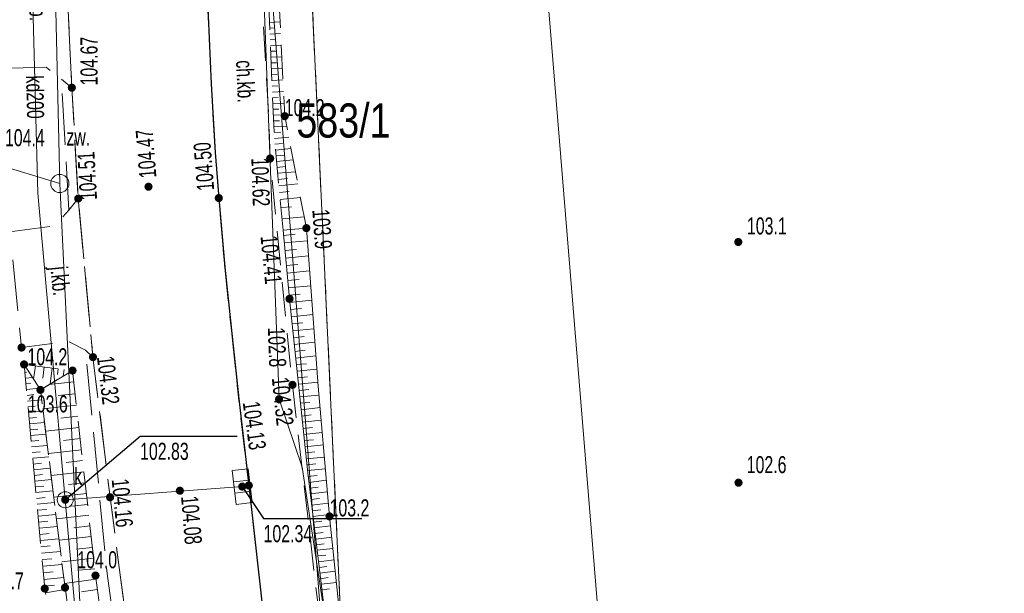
# Model space of a CAD drawing. Header units: inches. Extents: x 6497603 to 6502483, y 5925790 to 5934357.
# Tile 130 of 256: x 6500941 to 6500985, y 5926291 to 5926316. Entities that reach past the tile are written whole.
import ezdxf
from ezdxf.enums import TextEntityAlignment as Align

# ---------------------------------------------------------------- set-up
doc = ezdxf.new("R2010")
doc.units = ezdxf.units.IN
doc.header["$MEASUREMENT"] = 0
for name, pattern in [('1.5_0.75', [2.25, 1.5, -0.75]), ('2.25_0.75', [3, 2.25, -0.75]), ('219-1000', [0, 0]), ('egkk-1000', [3, 2.25, -0.75]), ('egug-1000', [1.5, 0.75, -0.75])]:
    doc.linetypes.add(name, pattern=pattern)
for name, color, linetype in [('000 Inne (niezydentyfikowane)', 7, 'Continuous'), ('202-punkt graniczny', 7, 'Continuous'), ('211-numer działki ewidencyjnej', 7, 'Continuous'), ('217-kontur klasyfikacyjny', 7, 'Continuous'), ('218-kontur użytku gruntowego', 7, 'Continuous'), ('219-działka ewidencyjna', 7, 'Continuous'), ('chodnik', 7, 'Continuous'), ('chodnik-Atr17', 7, 'Continuous'), ('jezdnia', 7, 'Continuous'), ('jezdnia-Atr17', 7, 'Continuous'), ('kratka ściekowa', 7, 'Continuous'), ('krawężnik', 7, 'Continuous'), ('obszar utwardzony', 7, 'Continuous'), ('obszar utwardzony-Atr17', 7, 'Continuous'), ('pikieta naturalna', 7, 'Continuous'), ('pikieta naturalna-Atr2', 7, 'Continuous'), ('pikieta sztuczna', 7, 'Continuous'), ('pikieta sztuczna-Atr2', 7, 'Continuous'), ('przewód kanalizacyjny', 7, 'Continuous'), ('przewód kanalizacyjny-Atr1', 7, 'Continuous'), ('przewód telekomunikacyjny podziemny', 7, 'Continuous'), ('rzędna', 7, 'Continuous'), ('rzędna-Atr2', 7, 'Continuous'), ('rzędna-Atr3', 7, 'Continuous'), ('skarpa nieumocniona', 7, 'Continuous'), ('skarpa umocniona', 7, 'Continuous'), ('studnia kanalizacyjna', 7, 'Continuous'), ('studnia kanalizacyjna-Atr17', 7, 'Continuous')]:
    doc.layers.add(name, color=color, linetype=linetype)
doc.styles.get("Standard").update_dxf_attribs({"font": 'arial.ttf'})

# ---------------------------------------------------------------- blocks, each defined once
blk = doc.blocks.new('202')
at = {"color": 0, "linetype": 'Continuous', "lineweight": 0}
blk.add_circle((0, 0), 0.4, dxfattribs=at)
blk = doc.blocks.new('PW01')
at = {"linetype": 'Continuous', "lineweight": 13}
h = blk.add_hatch(color=0, dxfattribs=at)
edge = h.paths.add_edge_path()
edge.add_arc((0, 0), 0.18, 0, 360)
blk = doc.blocks.new('US15')
at = {"color": 0, "linetype": 'Continuous', "lineweight": 13}
blk.add_circle((0, 0), 0.35, dxfattribs=at)
blk = doc.blocks.new('US05')
at = {"color": 0, "linetype": 'Continuous', "lineweight": 13}
for p, q in [((-0.75, -0.35), (-0.75, 0.35)), ((-0.75, 0.35), (-0.25, 0.35)), ((-0.25, -0.35), (-0.25, 0.35)), ((-0.25, 0.35), (0.25, 0.35)), ((0.25, -0.35), (0.25, 0.35)), ((0.25, 0.35), (0.75, 0.35)), ((0.75, -0.35), (0.75, 0.35)), ((-0.75, -0.35), (-0.25, -0.35)), ((-0.25, -0.35), (0.25, -0.35)), ((0.25, -0.35), (0.75, -0.35))]:
    blk.add_line(p, q, dxfattribs=at)

msp = doc.modelspace()

# ---------------------------------------------------------------- linework, layer by layer
at = {"layer": '000 Inne (niezydentyfikowane)', "color": 7, "linetype": 'Continuous', "lineweight": 18, "flags": 128}
for points in [[(6500952.4, 5926315.93), (6500952.87, 5926315.95)], [(6500952.41, 5926315.68), (6500952.64, 5926315.69)], [(6500952.42, 5926315.42), (6500952.89, 5926315.44)], [(6500952.43, 5926315.17), (6500952.67, 5926315.18)], [(6500952.44, 5926314.91), (6500952.92, 5926314.93)], [(6500952.45, 5926314.66), (6500952.69, 5926314.67)], [(6500952.46, 5926314.4), (6500952.94, 5926314.42)], [(6500952.47, 5926314.15), (6500952.71, 5926314.16)], [(6500952.48, 5926313.89), (6500952.97, 5926313.91)], [(6500952.49, 5926313.64), (6500952.74, 5926313.65)], [(6500952.5, 5926313.38), (6500952.99, 5926313.4)], [(6500952.52, 5926313.13), (6500952.76, 5926313.14)], [(6500952.53, 5926312.87), (6500953.02, 5926312.89)], [(6500952.54, 5926312.62), (6500952.78, 5926312.63)], [(6500952.55, 5926312.36), (6500953.04, 5926312.38)], [(6500952.56, 5926312.11), (6500952.81, 5926312.12)], [(6500952.57, 5926311.85), (6500953.07, 5926311.87)], [(6500952.58, 5926311.6), (6500952.84, 5926311.61)], [(6500952.59, 5926311.34), (6500953.16, 5926311.37)], [(6500952.6, 5926311.09), (6500952.9, 5926311.1)], [(6500952.62, 5926310.83), (6500953.25, 5926310.89)], [(6500952.64, 5926310.58), (6500952.97, 5926310.61)], [(6500952.66, 5926310.32), (6500953.34, 5926310.39)], [(6500952.69, 5926310.07), (6500953.04, 5926310.1)], [(6500952.71, 5926309.82), (6500953.44, 5926309.89)], [(6500952.74, 5926309.56), (6500953.11, 5926309.6)], [(6500952.76, 5926309.3), (6500953.54, 5926309.37)], [(6500952.79, 5926309.03), (6500953.19, 5926309.07)], [(6500952.81, 5926308.75), (6500953.65, 5926308.83)], [(6500952.84, 5926308.45), (6500953.27, 5926308.5)], [(6500952.87, 5926308.14), (6500953.76, 5926308.23)], [(6500952.91, 5926307.79), (6500953.37, 5926307.83)], [(6500952.95, 5926307.3), (6500953.92, 5926307.39)], [(6500941.62, 5926300.8), (6500941.67, 5926300.81)], [(6500942.11, 5926300.84), (6500942.03, 5926300.25)], [(6500942.5, 5926300.79), (6500942.44, 5926300.3)], [(6500942.85, 5926300.74), (6500942.76, 5926300.04)], [(6500943.11, 5926300.71), (6500943.08, 5926300.46)], [(6500943.37, 5926300.68), (6500943.33, 5926300.38)], [(6500941.64, 5926300.55), (6500941.73, 5926300.56)], [(6500941.67, 5926300.3), (6500941.98, 5926300.33)], [(6500943.63, 5926300.64), (6500943.63, 5926300.6)], [(6500941.69, 5926300.05), (6500941.91, 5926300.07)], [(6500941.71, 5926299.79), (6500942.29, 5926299.85)], [(6500943.8, 5926300.13), (6500942.71, 5926300.01)], [(6500941.74, 5926299.54), (6500942.04, 5926299.57)], [(6500941.76, 5926299.29), (6500942.38, 5926299.35)], [(6500943.85, 5926299.61), (6500943.11, 5926299.53)], [(6500941.78, 5926299.04), (6500942.1, 5926299.07)], [(6500943.91, 5926299.11), (6500942.43, 5926298.95)], [(6500941.81, 5926298.79), (6500942.45, 5926298.85)], [(6500941.83, 5926298.54), (6500942.15, 5926298.57)], [(6500943.97, 5926298.62), (6500943.23, 5926298.54)], [(6500941.85, 5926298.29), (6500942.51, 5926298.35)], [(6500941.87, 5926298.03), (6500942.21, 5926298.06)], [(6500944.02, 5926298.13), (6500942.56, 5926297.96)], [(6500941.9, 5926297.78), (6500942.57, 5926297.84)], [(6500944.08, 5926297.64), (6500943.35, 5926297.56)], [(6500941.92, 5926297.53), (6500942.26, 5926297.56)], [(6500941.94, 5926297.28), (6500942.63, 5926297.34)], [(6500941.97, 5926297.03), (6500942.32, 5926297.06)], [(6500941.99, 5926296.78), (6500942.7, 5926296.84)], [(6500944.13, 5926297.15), (6500942.68, 5926296.99)], [(6500942.01, 5926296.52), (6500942.37, 5926296.56)], [(6500942.04, 5926296.27), (6500942.76, 5926296.34)], [(6500944.18, 5926296.67), (6500943.46, 5926296.59)], [(6500942.06, 5926296.02), (6500942.42, 5926296.06)], [(6500944.24, 5926296.18), (6500942.8, 5926296.02)], [(6500942.08, 5926295.77), (6500942.82, 5926295.84)], [(6500942.11, 5926295.52), (6500942.48, 5926295.55)], [(6500944.29, 5926295.7), (6500943.57, 5926295.62)], [(6500942.13, 5926295.27), (6500942.88, 5926295.34)], [(6500942.15, 5926295.01), (6500942.53, 5926295.05)], [(6500944.35, 5926295.22), (6500942.92, 5926295.06)], [(6500942.18, 5926294.76), (6500942.95, 5926294.83)], [(6500944.4, 5926294.75), (6500943.69, 5926294.67)], [(6500942.2, 5926294.5), (6500942.59, 5926294.53)], [(6500942.23, 5926294.23), (6500943.01, 5926294.31)], [(6500944.45, 5926294.27), (6500943.03, 5926294.11)], [(6500942.25, 5926293.97), (6500942.65, 5926294.01)], [(6500942.28, 5926293.7), (6500943.08, 5926293.77)], [(6500944.51, 5926293.8), (6500943.8, 5926293.72)], [(6500942.3, 5926293.43), (6500942.71, 5926293.47)], [(6500944.56, 5926293.33), (6500943.15, 5926293.17)], [(6500942.33, 5926293.16), (6500943.14, 5926293.23)], [(6500942.35, 5926292.88), (6500942.76, 5926292.92)], [(6500944.61, 5926292.86), (6500943.91, 5926292.78)], [(6500942.38, 5926292.6), (6500943.21, 5926292.68)], [(6500942.4, 5926292.32), (6500942.83, 5926292.36)], [(6500942.43, 5926292.03), (6500943.28, 5926292.11)], [(6500944.66, 5926292.39), (6500943.27, 5926292.23)], [(6500942.46, 5926291.74), (6500942.89, 5926291.78)], [(6500944.72, 5926291.92), (6500944.02, 5926291.85)], [(6500942.48, 5926291.45), (6500943.36, 5926291.53)], [(6500942.51, 5926291.16), (6500942.95, 5926291.2)], [(6500944.77, 5926291.46), (6500943.39, 5926291.27)], [(6500942.55, 5926290.86), (6500943.42, 5926291)], [(6500944.83, 5926291), (6500944.14, 5926290.91)]]:
    msp.add_lwpolyline(points, dxfattribs=at)
at = {"layer": '217-kontur klasyfikacyjny', "color": 3, "linetype": 'egkk-1000', "lineweight": 18, "flags": 128}
msp.add_lwpolyline([(6500953.31, 5926337.76), (6500955.64, 5926287.42)], dxfattribs=at)
at = {"layer": '218-kontur użytku gruntowego', "color": 3, "linetype": 'egug-1000', "lineweight": 18, "flags": 128}
msp.add_lwpolyline([(6500953.31, 5926337.76), (6500955.64, 5926287.42)], dxfattribs=at)
at = {"layer": '219-działka ewidencyjna', "color": 3, "linetype": '219-1000', "lineweight": 18, "flags": 128}
for points in [[(6500943.18, 5926308.85), (6500942.51, 5926337.98)], [(6500955.64, 5926287.42), (6500953.31, 5926337.76)], [(6500954.83, 5926287.57), (6500951.81, 5926326.02)], [(6500943.18, 5926308.85), (6500940.43, 5926309.69)], [(6500944.94, 5926272.04), (6500943.18, 5926308.85)]]:
    msp.add_lwpolyline(points, dxfattribs=at)
at = {"layer": 'chodnik', "color": 7, "linetype": '1.5_0.75', "lineweight": 18, "flags": 128}
msp.add_lwpolyline([(6500949.52, 5926328.23), (6500950.36, 5926328.83), (6500951.91, 5926328.89), (6500951.88, 5926327.21), (6500951.81, 5926326.02), (6500951.9, 5926323.94), (6500951.94, 5926319.95), (6500952.12, 5926315.97), (6500952.38, 5926311.46), (6500952.43, 5926309.95), (6500952.71, 5926306.97), (6500953.1, 5926303), (6500953.41, 5926300), (6500953.9, 5926295.77), (6500954.44, 5926291.1), (6500954.95, 5926287.15), (6500955.56, 5926282.59), (6500955.91, 5926280.21), (6500956.36, 5926277.2), (6500956.86, 5926274.3), (6500957.47, 5926271.35), (6500958.32, 5926267.47), (6500958.92, 5926264.97), (6500959.92, 5926261.34), (6500961.44, 5926255.87), (6500962.61, 5926252.01), (6500963.85, 5926247.83), (6500964.8, 5926244.64), (6500966.13, 5926240.59), (6500966.76, 5926238.63), (6500967.81, 5926235.59), (6500968.4, 5926233.98), (6500969.11, 5926232), (6500966.53, 5926232.14), (6500966.14, 5926233.14), (6500965.5, 5926234.96), (6500964.48, 5926237.89), (6500963.34, 5926241.33), (6500962.32, 5926244.49), (6500961.47, 5926247.41), (6500960.33, 5926251.13), (6500959.46, 5926254.06), (6500958.59, 5926257.01), (6500957.79, 5926259.85), (6500957.04, 5926262.72), (6500956.52, 5926264.7), (6500956.06, 5926266.66), (6500955.37, 5926269.55), (6500954.74, 5926272.49), (6500954.41, 5926274.33), (6500954.04, 5926276.46), (6500953.57, 5926279.4), (6500953.13, 5926282.44), (6500952.73, 5926285.4), (6500952.08, 5926290.33), (6500951.49, 5926295.58), (6500951.06, 5926299.26), (6500950.74, 5926302.26), (6500950.43, 5926305.18), (6500950.17, 5926308.21), (6500950.01, 5926310.21), (6500949.84, 5926313.23), (6500949.66, 5926317.23), (6500949.55, 5926319.76), (6500949.47, 5926322.2), (6500949.48, 5926325.22), (6500949.49, 5926327.2)], close=True, dxfattribs=at)
at = {"layer": 'jezdnia', "color": 7, "linetype": '2.25_0.75', "lineweight": 18, "flags": 128}
for points in [[(6500967.52, 5926475.78), (6500970.47, 5926475.3), (6500970.34, 5926474.17), (6500969.68, 5926470.3), (6500969.49, 5926469.27), (6500968.64, 5926464.1), (6500968.02, 5926460.39), (6500966.41, 5926450.57), (6500964.71, 5926440.65), (6500963.12, 5926430.78), (6500961.32, 5926419.97), (6500959.67, 5926410.08), (6500959.52, 5926409.05), (6500958.4, 5926402.16), (6500958.2, 5926401.16), (6500956.52, 5926390.93), (6500955.92, 5926387.39), (6500955.8, 5926386.37), (6500953.89, 5926374.55), (6500953.73, 5926373.46), (6500953.44, 5926371.55), (6500953.08, 5926369.21), (6500952.69, 5926366.58), (6500952.26, 5926363.66), (6500951.98, 5926361.63), (6500951.62, 5926358.68), (6500951.27, 5926355.63), (6500950.83, 5926351.7), (6500950.56, 5926348.7), (6500950.2, 5926344.71), (6500949.87, 5926340.76), (6500949.76, 5926338.7), (6500949.68, 5926335.75), (6500949.64, 5926334.74), (6500949.52, 5926328.23), (6500949.49, 5926327.2), (6500949.48, 5926325.22), (6500949.47, 5926322.2), (6500949.55, 5926319.76), (6500949.66, 5926317.23), (6500949.84, 5926313.23), (6500950.01, 5926310.21), (6500950.17, 5926308.21), (6500950.43, 5926305.18), (6500950.74, 5926302.26), (6500951.06, 5926299.26), (6500951.49, 5926295.58), (6500952.08, 5926290.33), (6500952.73, 5926285.4), (6500953.13, 5926282.44), (6500953.57, 5926279.4), (6500954.04, 5926276.46), (6500954.41, 5926274.33), (6500954.74, 5926272.49), (6500955.37, 5926269.55), (6500956.06, 5926266.66), (6500956.52, 5926264.7), (6500957.04, 5926262.72), (6500957.79, 5926259.85), (6500958.59, 5926257.01), (6500959.46, 5926254.06), (6500960.33, 5926251.13), (6500961.47, 5926247.41), (6500962.32, 5926244.49), (6500963.34, 5926241.33), (6500964.48, 5926237.89), (6500965.5, 5926234.96), (6500966.14, 5926233.14), (6500966.53, 5926232.14), (6500968.88, 5926225.61), (6500969.29, 5926224.6), (6500970.02, 5926222.74), (6500970.38, 5926221.87), (6500971.84, 5926218.15), (6500972.99, 5926215.36), (6500974.13, 5926212.6), (6500975.34, 5926209.86), (6500976.57, 5926207.09), (6500977.79, 5926204.36), (6500979.13, 5926201.69), (6500980.03, 5926199.93), (6500981.16, 5926197.8), (6500982.17, 5926195.97), (6500982.82, 5926194.92), (6500983.5, 5926193.77), (6500984.62, 5926192.1), (6500985.77, 5926190.49), (6500986.98, 5926188.92), (6500988.2, 5926187.36), (6500989.17, 5926186.2), (6500990.87, 5926184.3), (6500992.5, 5926182.51), (6500994.27, 5926180.73), (6500995.76, 5926179.32), (6500997.26, 5926177.93), (6500997.98, 5926177.32), (6500999.49, 5926176), (6501001.04, 5926174.69), (6501002.64, 5926173.48), (6501003.77, 5926172.66), (6501005.08, 5926171.78), (6501006.76, 5926170.76), (6501009.35, 5926169.19), (6501011.02, 5926168.15), (6501012.75, 5926167), (6501015.2, 5926165.27), (6501017.63, 5926163.53), (6501019.23, 5926162.32), (6501020.36, 5926161.31), (6501021.45, 5926160.26), (6501022.54, 5926159.21), (6501023.77, 5926157.9), (6501024.43, 5926157.12), (6501025.28, 5926156.11), (6501026.36, 5926154.87), (6501027.57, 5926153.3), (6501028.15, 5926152.45), (6501028.65, 5926151.68), (6501029.28, 5926150.71), (6501030.17, 5926149.6), (6501030.99, 5926148.6), (6501031.86, 5926147.75), (6501032.71, 5926147), (6501033.36, 5926146.49), (6501034.56, 5926145.76), (6501035.84, 5926145.14), (6501037.14, 5926144.59), (6501038.54, 5926143.97), (6501039.7, 5926143.38), (6501041.25, 5926142.34), (6501042.55, 5926141.23), (6501043.36, 5926140.29), (6501044.15, 5926139.04), (6501044.95, 5926137.68), (6501045.97, 5926135.97), (6501046.76, 5926134.83), (6501047.06, 5926134.43), (6501047.46, 5926133.9), (6501048.29, 5926133.07), (6501049.15, 5926132.29), (6501050.1, 5926131.67), (6501051.14, 5926131.14), (6501052.32, 5926130.71), (6501053.32, 5926130.44), (6501054.33, 5926130.26), (6501054.81, 5926130.11), (6501059.21, 5926129.52), (6501060.24, 5926129.37), (6501062.18, 5926128.95), (6501065.52, 5926128.17), (6501067.51, 5926127.68), (6501067.94, 5926127.56), (6501072.36, 5926126.36), (6501076.16, 5926125.39), (6501077, 5926125.24), (6501079.93, 5926124.73), (6501091.81, 5926122.96), (6501106.86, 5926120.63), (6501107.86, 5926120.45), (6501114.26, 5926119.46), (6501115.28, 5926119.31), (6501129.17, 5926117.14), (6501141.73, 5926115.29), (6501155.8, 5926113.1), (6501156.84, 5926112.94), (6501163.71, 5926111.96), (6501164.73, 5926111.81), (6501169.7, 5926111.07), (6501186.02, 5926108.73), (6501187.04, 5926108.57), (6501197.9, 5926107.02), (6501198.93, 5926106.86), (6501209.44, 5926105.01), (6501213.12, 5926104.73), (6501214.13, 5926104.59), (6501218.06, 5926103.95), (6501219.09, 5926103.82), (6501225, 5926102.98), (6501226.03, 5926103), (6501226.9, 5926103.16), (6501227.59, 5926103.32), (6501228.34, 5926103.71), (6501228.93, 5926104.14), (6501229.4, 5926105.03), (6501229.75, 5926106.03), (6501230.03, 5926107.51), (6501230.13, 5926108.51), (6501230.41, 5926111.43), (6501235.51, 5926111.16), (6501235.42, 5926108.23), (6501235.48, 5926107.23), (6501235.64, 5926106.46), (6501236.12, 5926105.41), (6501236.84, 5926104.54), (6501237.77, 5926103.89), (6501238.91, 5926103.49), (6501240.04, 5926103.43), (6501241.16, 5926103.54), (6501242.17, 5926103.85), (6501243.16, 5926104.12), (6501253.15, 5926106.97), (6501253.23, 5926106.89), (6501254.28, 5926103.94), (6501255.15, 5926100.97), (6501254.99, 5926100.67), (6501253.62, 5926100.28), (6501252.65, 5926100), (6501249.77, 5926099.21), (6501248.73, 5926098.94), (6501244.96, 5926097.81), (6501243.92, 5926097.57), (6501242.05, 5926097.03), (6501240.92, 5926096.64), (6501239.24, 5926095.9), (6501238.04, 5926095.27), (6501237.2, 5926094.68), (6501236.35, 5926093.84), (6501235.38, 5926092.95), (6501234.5, 5926091.83), (6501233.74, 5926090.74), (6501233.24, 5926089.73), (6501232.77, 5926088.7), (6501232.51, 5926087.65), (6501232.15, 5926085.66), (6501231.07, 5926079.74), (6501230.21, 5926075.13), (6501227.92, 5926063.04), (6501227.8, 5926062.48), (6501227.76, 5926061.73), (6501227.77, 5926061.08), (6501227.88, 5926060.39), (6501228.08, 5926059.83), (6501228.38, 5926059.33), (6501228.85, 5926058.88), (6501229.59, 5926058.46), (6501230.48, 5926058.18), (6501231.24, 5926057.98), (6501236.18, 5926057.48), (6501247.14, 5926056.54), (6501247.78, 5926056.32), (6501247.32, 5926053.12), (6501247.25, 5926050.18), (6501240.84, 5926050.54), (6501235.01, 5926051.15), (6501232.93, 5926051.11), (6501231.58, 5926051.14), (6501230.74, 5926051.16), (6501229.93, 5926051.11), (6501229.08, 5926050.94), (6501228.33, 5926050.61), (6501227.56, 5926049.99), (6501227.03, 5926049.46), (6501226.57, 5926048.76), (6501226.26, 5926048.04), (6501226.07, 5926047), (6501224.9, 5926038.07), (6501224.76, 5926037.04), (6501223.95, 5926030.65), (6501223.78, 5926029.64), (6501222.8, 5926021.69), (6501222.62, 5926020.67), (6501221.85, 5926014.28), (6501221.72, 5926013.21), (6501220.01, 5926001.35), (6501219.92, 5926000.35), (6501218.92, 5925993.96), (6501218.73, 5925992.94), (6501217.59, 5925985.53), (6501217.19, 5925983.25), (6501216.34, 5925978.62), (6501216.11, 5925977.64), (6501215.34, 5925973.74), (6501215.12, 5925972.71), (6501214.1, 5925967.79), (6501212.17, 5925958.57), (6501211.6, 5925955.9), (6501210.39, 5925950.18), (6501210.15, 5925949.2), (6501208.72, 5925942.4), (6501208.51, 5925941.33), (6501206.97, 5925934), (6501206.1, 5925929.6), (6501205.96, 5925928.62), (6501203.95, 5925916.84), (6501200.99, 5925899.07), (6501197.27, 5925877.8), (6501197.19, 5925877.04), (6501197.19, 5925876.24), (6501197.31, 5925875.07), (6501197.66, 5925873.98), (6501197.97, 5925873.22), (6501198.63, 5925872.3), (6501199.23, 5925871.72), (6501199.74, 5925871.37), (6501200.42, 5925871.01), (6501201.38, 5925870.71), (6501202.44, 5925870.55), (6501201.55, 5925864.88), (6501201.24, 5925864.89), (6501200.2, 5925864.97), (6501198.98, 5925864.81), (6501197.51, 5925864.23), (6501196.67, 5925863.67), (6501195.78, 5925862.79), (6501195.34, 5925862.22), (6501195.05, 5925861.84), (6501194.69, 5925861.34), (6501194.31, 5925860.58), (6501193.88, 5925859.32), (6501193.66, 5925858.13), (6501191.37, 5925844.58), (6501188.63, 5925845.69), (6501186.06, 5925846.29), (6501188.34, 5925859.28), (6501189.55, 5925865.75), (6501190.19, 5925869.41), (6501190.72, 5925872.53), (6501192, 5925879.57), (6501195.3, 5925899.15), (6501198.39, 5925917.25), (6501200.06, 5925927.91), (6501200.49, 5925930.37), (6501201.43, 5925935.3), (6501202.26, 5925939.27), (6501205.89, 5925956.67), (6501206.71, 5925960.26), (6501209.44, 5925973.27), (6501210.33, 5925977.62), (6501211, 5925981.11), (6501211.51, 5925984.07), (6501211.73, 5925985.08), (6501212.62, 5925991.03), (6501213.62, 5925996.92), (6501213.83, 5925997.96), (6501214.76, 5926004.82), (6501214.89, 5926005.86), (6501216.15, 5926014.76), (6501216.28, 5926015.75), (6501217.09, 5926022.16), (6501217.19, 5926023.22), (6501218.27, 5926030.95), (6501221.29, 5926054.94), (6501221.42, 5926055.98), (6501222.24, 5926062.4), (6501222.34, 5926063.44), (6501224.16, 5926076.33), (6501224.9, 5926081.72), (6501225.66, 5926087.21), (6501225.76, 5926088.39), (6501225.79, 5926089.57), (6501225.74, 5926090.79), (6501225.65, 5926091.85), (6501225.41, 5926093.04), (6501225.02, 5926094.16), (6501224.47, 5926095.07), (6501223.68, 5926095.94), (6501222.87, 5926096.5), (6501222, 5926096.87), (6501221.03, 5926097.17), (6501220.05, 5926097.37), (6501218.15, 5926097.65), (6501217.08, 5926097.83), (6501213.18, 5926098.37), (6501212.16, 5926098.52), (6501210.21, 5926098.79), (6501209.19, 5926099), (6501203.73, 5926099.73), (6501202.71, 5926099.87), (6501199.75, 5926100.28), (6501198.75, 5926100.43), (6501192.84, 5926101.32), (6501191.84, 5926101.46), (6501178.52, 5926103.46), (6501168.08, 5926104.92), (6501167.07, 5926105.07), (6501161.11, 5926105.95), (6501160.15, 5926106.11), (6501141.22, 5926108.96), (6501128.91, 5926110.87), (6501107.19, 5926114.24), (6501091.02, 5926116.76), (6501087.03, 5926117.36), (6501085.63, 5926117.57), (6501084.66, 5926117.74), (6501082.7, 5926117.91), (6501080.66, 5926118.01), (6501077.67, 5926118.12), (6501076.66, 5926118.16), (6501075.65, 5926118.1), (6501074.96, 5926118.04), (6501074.24, 5926117.87), (6501073.45, 5926117.58), (6501072.83, 5926117.24), (6501072.24, 5926116.73), (6501071.92, 5926116.36), (6501071.6, 5926115.95), (6501071.13, 5926115.07), (6501070.2, 5926112.15), (6501069.14, 5926109.35), (6501065.67, 5926107.67), (6501060.98, 5926105.37), (6501056.17, 5926102.92), (6501047.77, 5926098.64), (6501039.02, 5926094.25), (6501035.19, 5926092.32), (6501033.38, 5926091.57), (6501031.9, 5926091.17), (6501030.72, 5926091), (6501029.45, 5926090.96), (6501027.96, 5926091.09), (6501026.37, 5926091.21), (6501025.08, 5926091.02), (6501023.8, 5926090.63), (6501022.54, 5926089.24), (6501020.92, 5926087.38), (6501018.93, 5926085.36), (6501016.88, 5926083.52), (6501014.11, 5926081.3), (6501011.15, 5926079.19), (6501008.09, 5926077.35), (6501004.66, 5926075.72), (6501000.14, 5926073.66), (6500996.05, 5926071.78), (6500991.19, 5926069.54), (6500987.22, 5926067.8), (6500985.88, 5926070.25), (6500984.5, 5926072.54), (6500990.81, 5926076.24), (6500997.85, 5926080.69), (6501004.96, 5926085.16), (6501007.77, 5926086.97), (6501009.89, 5926088.54), (6501012.32, 5926090.44), (6501014.72, 5926092.81), (6501016.4, 5926095.01), (6501018.1, 5926097.7), (6501019.49, 5926099.95), (6501021.13, 5926103.12), (6501021.79, 5926104.63), (6501021.73, 5926104.89), (6501022.4, 5926106.7), (6501022.77, 5926107.65), (6501022.96, 5926108.66), (6501023.19, 5926109.6), (6501023.35, 5926110.74), (6501023.42, 5926111.89), (6501023.37, 5926112.99), (6501023.17, 5926114.21), (6501022.81, 5926115.94), (6501022.34, 5926117.28), (6501021.93, 5926118.41), (6501021.38, 5926119.39), (6501020.82, 5926120.06), (6501020.31, 5926120.58), (6501019.37, 5926121.14), (6501018.64, 5926121.59), (6501017.79, 5926122.01), (6501016.87, 5926122.36), (6501016.07, 5926122.61), (6501015.13, 5926122.79), (6501014.32, 5926122.89), (6501013.3, 5926122.96), (6501011.3, 5926123.02), (6501010.28, 5926123.07), (6501008.82, 5926123.15), (6501007.35, 5926123.27), (6501006.78, 5926123.46), (6501004.62, 5926123.76), (6501002.02, 5926124.18), (6501000.54, 5926124.46), (6500997.95, 5926125.21), (6500994.57, 5926126.41), (6500989.34, 5926128.79), (6500983.15, 5926131.79), (6500980.24, 5926133), (6500976.92, 5926134.27), (6500973.27, 5926135.38), (6500969.21, 5926136.46), (6500966.14, 5926137.16), (6500962.38, 5926137.84), (6500956.83, 5926138.72), (6500951.6, 5926139.58), (6500948.09, 5926140.28), (6500941.13, 5926141.59), (6500936.68, 5926142.36), (6500936.26, 5926142.38), (6500936.91, 5926144.94), (6500937.28, 5926147.22), (6500938.48, 5926147.26), (6500944.87, 5926146.1), (6500952.28, 5926144.84), (6500952.45, 5926144.94), (6500957.36, 5926144.12), (6500958.42, 5926144.02), (6500960.33, 5926143.82), (6500961.34, 5926143.73), (6500962.4, 5926143.7), (6500964.35, 5926143.61), (6500966.38, 5926143.52), (6500968.34, 5926143.33), (6500970.37, 5926142.99), (6500972.16, 5926142.64), (6500975.22, 5926141.96), (6500978.14, 5926141.2), (6500980.07, 5926140.59), (6500984.84, 5926139.11), (6500988.6, 5926137.98), (6500991.96, 5926137.02), (6500993.89, 5926136.41), (6500996.3, 5926135.75), (6500998.23, 5926135.25), (6500999.76, 5926134.9), (6501002.22, 5926134.43), (6501003.59, 5926134.13), (6501004.64, 5926133.95), (6501005.57, 5926133.82), (6501006.54, 5926133.72), (6501007.41, 5926133.65), (6501008.58, 5926133.66), (6501009.4, 5926133.71), (6501010.99, 5926133.99), (6501012.51, 5926134.33), (6501013.46, 5926134.67), (6501014.17, 5926134.95), (6501015.06, 5926135.45), (6501015.72, 5926135.84), (6501016.55, 5926136.42), (6501017.28, 5926137.05), (6501017.97, 5926137.76), (6501018.59, 5926138.35), (6501019.09, 5926139.31), (6501019.34, 5926140.2), (6501019.48, 5926141.24), (6501019.5, 5926142.22), (6501019.53, 5926143.17), (6501019.42, 5926144.33), (6501019.23, 5926145.48), (6501018.9, 5926146.66), (6501018.59, 5926147.63), (6501018.18, 5926148.39), (6501017.57, 5926149.31), (6501017.02, 5926149.96), (6501016.24, 5926150.87), (6501015.1, 5926152.17), (6501013.64, 5926153.83), (6501013.57, 5926154), (6501012.46, 5926155.3), (6501009.41, 5926158.38), (6501006.55, 5926161.1), (6501003.79, 5926163.84), (6501000.27, 5926167.22), (6500997.75, 5926169.48), (6500994.93, 5926171.9), (6500993.22, 5926173.37), (6500990.08, 5926176.36), (6500986.16, 5926180.45), (6500984.36, 5926182.53), (6500983.92, 5926182.88), (6500982.09, 5926185.15), (6500980.83, 5926186.8), (6500979.72, 5926188.4), (6500979.64, 5926188.64), (6500977.9, 5926191.3), (6500976.68, 5926193.39), (6500974.4, 5926197.5), (6500971.6, 5926203.33), (6500970.2, 5926206.34), (6500968.02, 5926211.54), (6500966.1, 5926216.13), (6500964.42, 5926220.5), (6500963.39, 5926223.18), (6500962.78, 5926224.79), (6500960.85, 5926229.86), (6500958.92, 5926235.34), (6500957.26, 5926240.34), (6500955.77, 5926245.22), (6500954.5, 5926249.48), (6500953.02, 5926254.47), (6500951.16, 5926261.1), (6500950.63, 5926263.22), (6500949.44, 5926268.23), (6500948.4, 5926273.5), (6500947.44, 5926279.19), (6500946.72, 5926284.52), (6500945.98, 5926290.57), (6500945.39, 5926295.06), (6500944.64, 5926301.22), (6500943.99, 5926308.19), (6500943.71, 5926313.06), (6500943.38, 5926320.02), (6500943.36, 5926324.68), (6500943.39, 5926329.54), (6500943.52, 5926335.16), (6500943.63, 5926336.77), (6500943.87, 5926342.09), (6500944.45, 5926348.6), (6500944.89, 5926353.17), (6500945.31, 5926356.92), (6500946, 5926362.7), (6500946.75, 5926367.77), (6500946.9, 5926369.53), (6500947.97, 5926376.36), (6500948.58, 5926379.99), (6500949.87, 5926387.54), (6500950.36, 5926390.87), (6500950.58, 5926392.97), (6500951.07, 5926399.96), (6500951.2, 5926400.17), (6500951.56, 5926405.22), (6500951.74, 5926408.6), (6500951.86, 5926412.25), (6500952.04, 5926414.31), (6500952.81, 5926417.99), (6500953.87, 5926422.25), (6500955.38, 5926427.84), (6500956.84, 5926433.28), (6500957.79, 5926436.87), (6500958.47, 5926439.89), (6500959.31, 5926444.93), (6500960.75, 5926453.89), (6500962.75, 5926465.71), (6500964.63, 5926476.24)], [(6500939.94, 5926318.96), (6500942.38, 5926319.07), (6500942.98, 5926319.66), (6500943.38, 5926320.02), (6500943.71, 5926313.06), (6500943.25, 5926313.43), (6500942.58, 5926313.96), (6500940.14, 5926313.89)], [(6500943.99, 5926308.19), (6500944.64, 5926301.22), (6500944.31, 5926301.53), (6500943.56, 5926301.91), (6500941.5, 5926301.64), (6500940.99, 5926306.72), (6500942.98, 5926306.99), (6500943.58, 5926307.68)]]:
    msp.add_lwpolyline(points, close=True, dxfattribs=at)
at = {"layer": 'krawężnik', "color": 7, "linetype": 'Continuous', "lineweight": 25, "flags": 128}
msp.add_lwpolyline([(6500949.66, 5926317.23), (6500949.84, 5926313.23), (6500950.01, 5926310.21), (6500950.17, 5926308.21), (6500950.43, 5926305.18), (6500950.74, 5926302.26), (6500951.06, 5926299.26), (6500951.49, 5926295.58), (6500952.08, 5926290.33), (6500952.73, 5926285.4), (6500953.13, 5926282.44), (6500953.57, 5926279.4), (6500954.04, 5926276.46), (6500954.41, 5926274.33), (6500954.74, 5926272.49), (6500955.37, 5926269.55), (6500956.06, 5926266.66), (6500956.52, 5926264.7), (6500957.04, 5926262.72), (6500957.79, 5926259.85)], dxfattribs=at)
at = {"layer": 'obszar utwardzony', "color": 7, "linetype": '2.25_0.75', "lineweight": 18, "flags": 128}
for points in [[(6500943.25, 5926313.43), (6500943.71, 5926313.06), (6500943.99, 5926308.19), (6500943.58, 5926307.68)], [(6500944.31, 5926301.53), (6500944.64, 5926301.22), (6500945.39, 5926295.06), (6500945.98, 5926290.57), (6500946.72, 5926284.52), (6500947.44, 5926279.19), (6500948.4, 5926273.5), (6500949.44, 5926268.23), (6500950.63, 5926263.22), (6500951.16, 5926261.1), (6500953.02, 5926254.47), (6500954.5, 5926249.48), (6500955.77, 5926245.22), (6500957.26, 5926240.34), (6500958.92, 5926235.34), (6500960.85, 5926229.86), (6500962.78, 5926224.79), (6500963.39, 5926223.18), (6500964.42, 5926220.5), (6500966.1, 5926216.13), (6500968.02, 5926211.54), (6500970.2, 5926206.34), (6500971.6, 5926203.33), (6500974.4, 5926197.5), (6500976.68, 5926193.39), (6500977.9, 5926191.3), (6500979.64, 5926188.64), (6500979.72, 5926188.4), (6500979.57, 5926187.95), (6500975.57, 5926194.39), (6500972.5, 5926200.33), (6500968.9, 5926208.08), (6500965.95, 5926215.37), (6500962.84, 5926223.25), (6500959.52, 5926232.26), (6500955.66, 5926243.92), (6500951.63, 5926257.63), (6500948.85, 5926268.96), (6500947.07, 5926278.7), (6500945.26, 5926291.71)]]:
    msp.add_lwpolyline(points, close=True, dxfattribs=at)
at = {"layer": 'przewód kanalizacyjny', "color": 34, "linetype": 'Continuous', "lineweight": 18, "flags": 128}
for points in [[(6500941.79, 5926339.13), (6500941.64, 5926330.02), (6500942.21, 5926308.42), (6500943.42, 5926294.95)], [(6500951.2, 5926295.53), (6500943.42, 5926294.95)], [(6500943.42, 5926294.95), (6500944.45, 5926283.43), (6500946.46, 5926272.11), (6500949.68, 5926259.37), (6500952.77, 5926248.13)]]:
    msp.add_lwpolyline(points, dxfattribs=at)
at = {"layer": 'przewód telekomunikacyjny podziemny', "color": 30, "linetype": 'Continuous', "lineweight": 18, "flags": 128}
for points in [[(6500981.59, 5926441.29), (6500972.21, 5926403.46), (6500971.6, 5926398.24), (6500967.22, 5926373.97), (6500964.87, 5926352.14), (6500964.01, 5926324.69), (6500966.82, 5926290.3), (6500969.69, 5926271.76), (6500988.98, 5926227.78), (6500995.03, 5926212.09), (6501018.61, 5926173.87), (6501046.87, 5926147.87), (6501065.95, 5926135.56), (6501101.3, 5926126.31), (6501128.92, 5926119.03), (6501135.95, 5926116.74), (6501157.85, 5926113.42), (6501180.44, 5926110.09), (6501188.62, 5926109.56), (6501188.67, 5926109.35)], [(6500964.2, 5926424.48), (6500961.05, 5926407.01), (6500957.04, 5926381.34), (6500952.59, 5926354.03), (6500951.25, 5926342.23), (6500952.24, 5926334.23), (6500952.04, 5926320.21), (6500952.82, 5926299.37), (6500953.83, 5926296.39), (6500956.7, 5926277.57), (6500960.25, 5926258.95)]]:
    msp.add_lwpolyline(points, dxfattribs=at)
at = {"layer": 'rzędna-Atr2', "color": 7, "flags": 128}
for points in [[(6500943.42, 5926294.95), (6500946.71, 5926297.75), (6500950.985, 5926297.75)], [(6500951.2, 5926295.53), (6500952.14, 5926294.13), (6500956.463, 5926294.13)]]:
    msp.add_lwpolyline(points, dxfattribs=at)
at = {"layer": 'skarpa nieumocniona', "color": 7, "linetype": '1.5_0.75', "lineweight": 18, "flags": 128}
for points in [[(6500953.45, 5926350.66), (6500953.79, 5926350.52), (6500953.38, 5926346.5), (6500952.82, 5926335.91), (6500952.43, 5926324.89), (6500953.07, 5926311.81), (6500954.02, 5926306.89), (6500953, 5926306.8), (6500952.61, 5926310.89), (6500952.38, 5926316.32), (6500952.15, 5926322.19), (6500952.13, 5926327.41), (6500952.33, 5926334.61), (6500952.57, 5926340.81), (6500953.09, 5926346.77)], [(6500953.45, 5926350.66), (6500953.79, 5926350.52), (6500953.38, 5926346.5), (6500952.82, 5926335.91), (6500952.43, 5926324.89), (6500953.07, 5926311.81), (6500954.02, 5926306.89), (6500953, 5926306.8), (6500952.61, 5926310.89), (6500952.38, 5926316.32), (6500952.15, 5926322.19), (6500952.13, 5926327.41), (6500952.33, 5926334.61), (6500952.57, 5926340.81), (6500953.09, 5926346.77)], [(6500941.61, 5926300.9), (6500943.74, 5926300.63), (6500942.33, 5926299.78)], [(6500941.61, 5926300.9), (6500943.74, 5926300.63), (6500942.33, 5926299.78)], [(6500941.61, 5926300.9), (6500942.33, 5926299.78), (6500943.41, 5926291.09), (6500945.29, 5926278.65), (6500947.19, 5926268.54), (6500949.96, 5926257.29), (6500953.98, 5926243.16), (6500957.64, 5926231.86), (6500961.24, 5926222.42), (6500964.36, 5926214.75), (6500967.44, 5926207.08), (6500970.81, 5926199.61), (6500974.03, 5926193.41), (6500976.99, 5926188.18), (6500977.42, 5926186.34), (6500973.06, 5926193.14), (6500969.83, 5926199.13), (6500966.36, 5926206.53), (6500963.28, 5926214.33), (6500960.11, 5926222.24), (6500956.49, 5926231.65), (6500953.03, 5926242.6), (6500948.9, 5926257.01), (6500946.19, 5926268.21), (6500944.41, 5926278.59), (6500942.52, 5926291.05)], [(6500941.61, 5926300.9), (6500942.33, 5926299.78), (6500943.41, 5926291.09), (6500945.29, 5926278.65), (6500947.19, 5926268.54), (6500949.96, 5926257.29), (6500953.98, 5926243.16), (6500957.64, 5926231.86), (6500961.24, 5926222.42), (6500964.36, 5926214.75), (6500967.44, 5926207.08), (6500970.81, 5926199.61), (6500974.03, 5926193.41), (6500976.99, 5926188.18), (6500977.42, 5926186.34), (6500973.06, 5926193.14), (6500969.83, 5926199.13), (6500966.36, 5926206.53), (6500963.28, 5926214.33), (6500960.11, 5926222.24), (6500956.49, 5926231.65), (6500953.03, 5926242.6), (6500948.9, 5926257.01), (6500946.19, 5926268.21), (6500944.41, 5926278.59), (6500942.52, 5926291.05)], [(6500976.99, 5926188.18), (6500974.03, 5926193.41), (6500970.81, 5926199.61), (6500967.44, 5926207.08), (6500964.36, 5926214.75), (6500961.24, 5926222.42), (6500957.64, 5926231.86), (6500953.98, 5926243.16), (6500949.96, 5926257.29), (6500947.19, 5926268.54), (6500945.29, 5926278.65), (6500943.41, 5926291.09), (6500942.33, 5926299.78), (6500943.74, 5926300.63), (6500944.75, 5926291.62), (6500946.49, 5926278.62), (6500948.33, 5926268.89), (6500951.09, 5926257.57), (6500955.16, 5926243.71), (6500959.05, 5926232.11), (6500962.39, 5926223.09), (6500965.46, 5926215.1), (6500968.53, 5926207.93), (6500972.1, 5926200.11), (6500975.18, 5926194.15), (6500978.97, 5926187.58)], [(6500976.99, 5926188.18), (6500974.03, 5926193.41), (6500970.81, 5926199.61), (6500967.44, 5926207.08), (6500964.36, 5926214.75), (6500961.24, 5926222.42), (6500957.64, 5926231.86), (6500953.98, 5926243.16), (6500949.96, 5926257.29), (6500947.19, 5926268.54), (6500945.29, 5926278.65), (6500943.41, 5926291.09), (6500942.33, 5926299.78), (6500943.74, 5926300.63), (6500944.75, 5926291.62), (6500946.49, 5926278.62), (6500948.33, 5926268.89), (6500951.09, 5926257.57), (6500955.16, 5926243.71), (6500959.05, 5926232.11), (6500962.39, 5926223.09), (6500965.46, 5926215.1), (6500968.53, 5926207.93), (6500972.1, 5926200.11), (6500975.18, 5926194.15), (6500978.97, 5926187.58)]]:
    msp.add_lwpolyline(points, close=True, dxfattribs=at)
at = {"layer": 'skarpa umocniona', "color": 7, "linetype": 'Continuous', "lineweight": 18, "flags": 128}
msp.add_lwpolyline([(6500953, 5926306.8), (6500954.02, 5926306.89), (6500954.54, 5926299.94), (6500955.04, 5926294.22), (6500955.88, 5926286.18), (6500956.79, 5926280.86), (6500957.8, 5926274.7), (6500959.63, 5926266.54), (6500961.3, 5926259.69), (6500963.32, 5926253.6), (6500965.71, 5926245.93), (6500967.8, 5926239.32), (6500968.9, 5926236.01), (6500968.07, 5926235.74), (6500966.81, 5926239.51), (6500964.7, 5926245.95), (6500961.83, 5926255.48), (6500959.58, 5926263.5), (6500957.74, 5926271.2), (6500956.99, 5926275.1), (6500956.11, 5926280.63), (6500955.23, 5926286.65), (6500954.08, 5926296.14), (6500953.28, 5926303.78)], close=True, dxfattribs=at)
msp.add_lwpolyline([(6500953, 5926306.8), (6500954.02, 5926306.89), (6500954.54, 5926299.94), (6500955.04, 5926294.22), (6500955.88, 5926286.18), (6500956.79, 5926280.86), (6500957.8, 5926274.7), (6500959.63, 5926266.54), (6500961.3, 5926259.69), (6500963.32, 5926253.6), (6500965.71, 5926245.93), (6500967.8, 5926239.32), (6500968.9, 5926236.01), (6500968.07, 5926235.74), (6500966.81, 5926239.51), (6500964.7, 5926245.95), (6500961.83, 5926255.48), (6500959.58, 5926263.5), (6500957.74, 5926271.2), (6500956.99, 5926275.1), (6500956.11, 5926280.63), (6500955.23, 5926286.65), (6500954.08, 5926296.14), (6500953.28, 5926303.78)], close=True, dxfattribs=at)
for points in [[(6500953.02, 5926306.57), (6500953.53, 5926306.62)], [(6500953.05, 5926306.24), (6500954.06, 5926306.33)], [(6500953.08, 5926305.9), (6500953.58, 5926305.95)], [(6500953.11, 5926305.57), (6500954.11, 5926305.67)], [(6500953.14, 5926305.24), (6500953.64, 5926305.29)], [(6500953.17, 5926304.91), (6500954.16, 5926305.01)], [(6500953.21, 5926304.59), (6500953.7, 5926304.63)], [(6500953.24, 5926304.26), (6500954.21, 5926304.35)], [(6500953.26, 5926303.94), (6500953.75, 5926303.99)], [(6500953.3, 5926303.62), (6500954.26, 5926303.72)], [(6500953.33, 5926303.31), (6500953.81, 5926303.36)], [(6500953.36, 5926302.99), (6500954.3, 5926303.09)], [(6500953.39, 5926302.68), (6500953.86, 5926302.73)], [(6500953.43, 5926302.38), (6500954.35, 5926302.47)], [(6500953.46, 5926302.07), (6500953.92, 5926302.12)], [(6500953.49, 5926301.77), (6500954.4, 5926301.87)], [(6500953.52, 5926301.47), (6500953.97, 5926301.52)], [(6500953.55, 5926301.18), (6500954.44, 5926301.27)], [(6500953.58, 5926300.89), (6500954.02, 5926300.93)], [(6500953.61, 5926300.6), (6500954.48, 5926300.69)], [(6500953.64, 5926300.31), (6500954.07, 5926300.36)], [(6500953.67, 5926300.03), (6500954.53, 5926300.12)], [(6500953.7, 5926299.75), (6500954.13, 5926299.79)], [(6500953.73, 5926299.47), (6500954.57, 5926299.55)], [(6500953.76, 5926299.19), (6500954.18, 5926299.23)], [(6500953.79, 5926298.91), (6500954.62, 5926299)], [(6500953.82, 5926298.63), (6500954.23, 5926298.68)], [(6500953.85, 5926298.36), (6500954.67, 5926298.45)], [(6500953.88, 5926298.09), (6500954.29, 5926298.13)], [(6500953.9, 5926297.82), (6500954.72, 5926297.9)], [(6500953.93, 5926297.55), (6500954.34, 5926297.59)], [(6500953.96, 5926297.28), (6500954.77, 5926297.37)], [(6500953.99, 5926297.02), (6500954.39, 5926297.06)], [(6500954.02, 5926296.75), (6500954.81, 5926296.83)], [(6500954.04, 5926296.49), (6500954.44, 5926296.53)], [(6500954.07, 5926296.23), (6500954.86, 5926296.31)], [(6500954.1, 5926295.97), (6500954.49, 5926296.01)], [(6500954.13, 5926295.71), (6500954.9, 5926295.81)], [(6500954.16, 5926295.46), (6500954.54, 5926295.51)], [(6500954.19, 5926295.21), (6500954.95, 5926295.3)], [(6500954.22, 5926294.96), (6500954.6, 5926295.01)], [(6500954.25, 5926294.71), (6500954.99, 5926294.8)], [(6500954.28, 5926294.46), (6500954.65, 5926294.51)], [(6500954.31, 5926294.22), (6500955.03, 5926294.3)], [(6500954.34, 5926293.97), (6500954.7, 5926294.01)], [(6500954.37, 5926293.72), (6500955.08, 5926293.81)], [(6500954.4, 5926293.47), (6500954.76, 5926293.51)], [(6500954.43, 5926293.22), (6500955.14, 5926293.31)], [(6500954.46, 5926292.97), (6500954.81, 5926293.02)], [(6500954.49, 5926292.73), (6500955.19, 5926292.81)], [(6500954.52, 5926292.48), (6500954.87, 5926292.52)], [(6500954.55, 5926292.23), (6500955.24, 5926292.31)], [(6500954.58, 5926291.98), (6500954.92, 5926292.02)], [(6500954.61, 5926291.73), (6500955.29, 5926291.82)], [(6500954.64, 5926291.48), (6500954.98, 5926291.53)], [(6500954.67, 5926291.24), (6500955.34, 5926291.32)], [(6500954.7, 5926290.99), (6500955.04, 5926291.03)]]:
    msp.add_lwpolyline(points, dxfattribs=at)

# ---------------------------------------------------------------- block references
at = {"layer": '202-punkt graniczny', "color": 7, "linetype": 'Continuous', "lineweight": 18}
msp.add_blockref('202', (6500943.18, 5926308.85), dxfattribs=at)
at = {"layer": 'kratka ściekowa', "color": 34, "linetype": 'Continuous', "lineweight": 18, "rotation": 276.709}
msp.add_blockref('US05', (6500951.2, 5926295.53), dxfattribs=at)
at = {"layer": 'pikieta naturalna', "color": 7, "linetype": 'Continuous', "lineweight": 13}
for p in [(6500953.07, 5926311.81), (6500954.02, 5926306.89), (6500973.01, 5926306.28), (6500941.61, 5926300.9), (6500943.74, 5926300.63), (6500942.33, 5926299.78), (6500973.02, 5926295.7), (6500955.04, 5926294.22), (6500944.75, 5926291.62), (6500942.52, 5926291.05), (6500943.41, 5926291.09)]:
    msp.add_blockref('PW01', p, dxfattribs=at)
at = {"layer": 'pikieta sztuczna', "color": 7, "linetype": 'Continuous', "lineweight": 13}
for p in [(6500943.71, 5926313.06), (6500952.43, 5926309.95), (6500947.08, 5926308.71), (6500943.99, 5926308.19), (6500950.17, 5926308.21), (6500953.28, 5926303.78), (6500941.5, 5926301.64), (6500944.64, 5926301.22), (6500953.41, 5926300), (6500948.46, 5926295.35), (6500951.49, 5926295.58), (6500945.39, 5926295.06)]:
    msp.add_blockref('PW01', p, dxfattribs=at)
at = {"layer": 'rzędna', "color": 30, "linetype": 'Continuous', "lineweight": 18}
msp.add_blockref('PW01', (6500952.82, 5926299.37), dxfattribs=at)
at = {"layer": 'rzędna', "color": 34, "linetype": 'Continuous', "lineweight": 18}
for p in [(6500951.2, 5926295.53), (6500943.42, 5926294.95)]:
    msp.add_blockref('PW01', p, dxfattribs=at)
at = {"layer": 'studnia kanalizacyjna', "color": 34, "linetype": 'Continuous', "lineweight": 18}
msp.add_blockref('US15', (6500943.42, 5926294.95), dxfattribs=at)

# ---------------------------------------------------------------- texts
at = {"layer": '211-numer działki ewidencyjnej', "color": 3, "linetype": 'Continuous', "lineweight": 18, "width": 0.79}
msp.add_text('583/1', height=1.5, dxfattribs=at).set_placement((6500953.58, 5926312.37), align=Align.TOP_LEFT)
at = {"layer": 'chodnik-Atr17', "color": 7, "width": 0.667}
msp.add_text('ch.kb.', height=0.75, rotation=272.576, dxfattribs=at).set_placement((6500951.01, 5926312.39), align=Align.RIGHT)
at = {"layer": 'jezdnia-Atr17', "color": 7, "width": 0.667}
for rotation, p in [(272.259, (6500941.81, 5926317.26)), (275.732, (6500942.76, 5926305.17))]:
    msp.add_text('j.kb.', height=0.75, rotation=rotation, dxfattribs=at).set_placement(p)
at = {"layer": 'obszar utwardzony-Atr17', "color": 7, "width": 0.667}
msp.add_text('zw.', height=0.75, dxfattribs=at).set_placement((6500943.47, 5926310.52))
at = {"layer": 'pikieta naturalna-Atr2', "color": 7, "width": 0.667}
for s, p in [('104.2', (6500953.07, 5926311.81)), ('104.4', (6500940.77, 5926310.49)), ('103.1', (6500973.39, 5926306.61)), ('104.2', (6500941.76, 5926300.86)), ('103.6', (6500941.78, 5926298.79)), ('102.6', (6500973.38, 5926296.12)), ('103.2', (6500955.04, 5926294.22)), ('104.0', (6500943.95, 5926291.94)), ('103.7', (6500939.85, 5926291.01))]:
    msp.add_text(s, height=0.75, dxfattribs=at).set_placement(p)
msp.add_text('103.9', height=0.75, rotation=274.278, dxfattribs=at).set_placement((6500954.28, 5926307.69))
at = {"layer": 'pikieta sztuczna-Atr2', "color": 7, "width": 0.667}
for s, rotation, p in [('104.67', 90, (6500944.84, 5926313.16)), ('104.47', 94.574, (6500947.43, 5926309.12)), ('104.51', 93.284, (6500944.82, 5926308.14)), ('104.50', 94.574, (6500949.97, 5926308.56)), ('104.62', 271.896, (6500951.6, 5926309.97)), ('104.32', 276.892, (6500944.81, 5926301.22)), ('104.32', 275.899, (6500952.5, 5926300.3)), ('104.13', 277.907, (6500951.22, 5926299.22)), ('104.16', 275.368, (6500945.46, 5926295.84)), ('104.08', 274.805, (6500948.51, 5926295.09))]:
    msp.add_text(s, height=0.75, rotation=rotation, dxfattribs=at).set_placement(p)
msp.add_text('104.41', height=0.75, rotation=275.61, dxfattribs=at).set_placement((6500952.75, 5926306.6), align=Align.TOP_LEFT)
at = {"layer": 'przewód kanalizacyjny-Atr1', "color": 34, "width": 0.667}
msp.add_text('kd200', height=0.75, rotation=271.512, dxfattribs=at).set_placement((6500942.07, 5926313.6), align=Align.MIDDLE_LEFT)
at = {"layer": 'rzędna-Atr2', "color": 30, "width": 0.667}
msp.add_text('102.8', height=0.75, rotation=272.143, dxfattribs=at).set_placement((6500952.7, 5926302.53), align=Align.MIDDLE_LEFT)
at = {"layer": 'rzędna-Atr3', "color": 34, "width": 0.667}
for s, p in [('102.83', (6500946.71, 5926296.482)), ('102.34', (6500952.14, 5926292.862))]:
    msp.add_text(s, height=0.75, dxfattribs=at).set_placement(p, align=Align.BOTTOM_LEFT)
at = {"layer": 'studnia kanalizacyjna-Atr17', "color": 34, "width": 0.667}
msp.add_text('k', height=0.75, dxfattribs=at).set_placement((6500943.81, 5926295.6))

doc.saveas('drawing.dxf')
